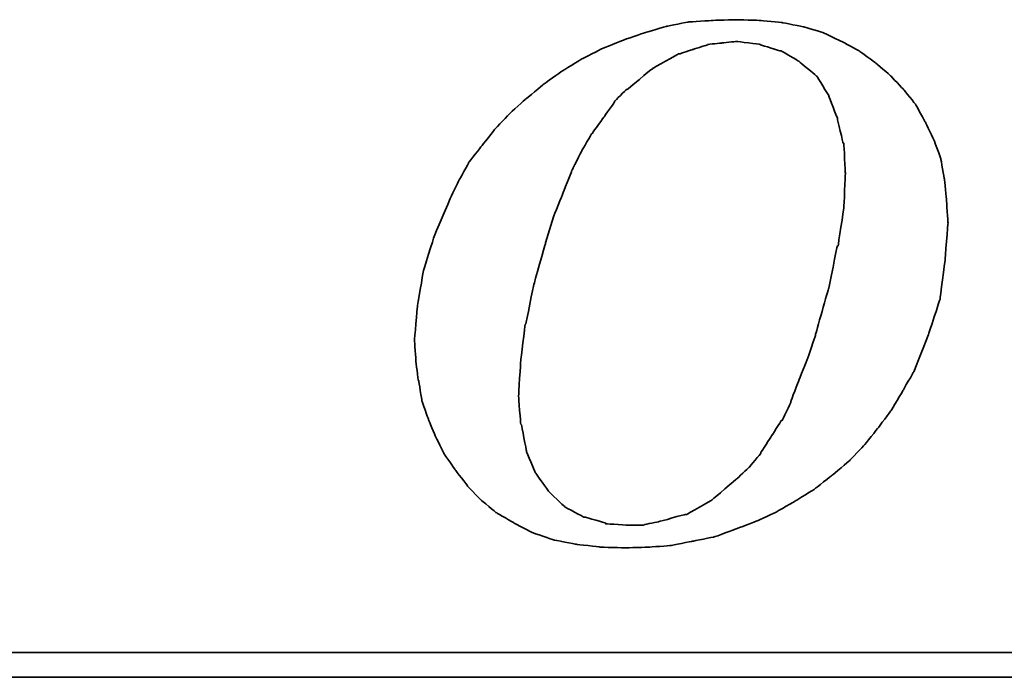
# Model space of a CAD drawing. Header units: millimetres. Extents: x 8 to 287, y -34 to 54.
# Tile 33 of 51: x 211.99 to 214.95, y -9.46 to -7.48. Entities that reach past the tile are written whole.
import ezdxf

# ---------------------------------------------------------------- set-up
doc = ezdxf.new("R2010")
doc.units = ezdxf.units.MM
doc.header["$LTSCALE"] = 0.15
doc.layers.add('DIM', color=4, linetype='CONTINUOUS')
doc.layers.add('layer 1', color=7, linetype='CONTINUOUS')

# ---------------------------------------------------------------- blocks, each defined once
blk = doc.blocks.new('TBI MOTION logo(完整正式版)')
at = {"layer": 'layer 1', "color": 22, "lineweight": 35}
for points, knots in [([(-11.34375, -6.98375), (-11.34375, -6.98375), (-10.91375, -7.43875), (-10.91375, -7.43875), (-10.91375, -7.43875), (-10.91375, -7.43875), (-10.38625, -7.87125), (-10.38625, -7.87125), (-10.38625, -7.87125), (-10.38625, -7.87125), (-9.81125, -8.20375), (-9.81125, -8.20375), (-9.81125, -8.20375), (-9.81125, -8.20375), (-9.21125, -8.51875), (-9.21125, -8.51875), (-9.21125, -8.51875), (-9.21125, -8.51875), (-8.51625, -8.75875), (-8.51625, -8.75875), (-8.51625, -8.75875), (-8.51625, -8.75875), (-7.77125, -8.90375), (-7.77125, -8.90375), (-7.77125, -8.90375), (-7.77125, -8.90375), (-6.97875, -8.99875), (-6.97875, -8.99875), (-6.97875, -8.99875), (-6.97875, -8.99875), (-6.14125, -9.02375), (-6.14125, -9.02375), (-6.14125, -9.02375), (-6.14125, -9.02375), (-5.37125, -8.99875), (-5.37125, -8.99875), (-5.37125, -8.99875), (-5.37125, -8.99875), (-4.65375, -8.94875), (-4.65375, -8.94875), (-4.65375, -8.94875), (-4.65375, -8.94875), (-3.93375, -8.80625), (-3.93375, -8.80625), (-3.93375, -8.80625), (-3.93375, -8.80625), (-3.21375, -8.66375), (-3.21375, -8.66375), (-3.21375, -8.66375), (-3.21375, -8.66375), (-2.49375, -8.39875), (-2.49375, -8.39875), (-2.49375, -8.39875), (-2.49375, -8.39875), (-1.79875, -8.13375), (-1.79875, -8.13375), (-1.79875, -8.13375), (-1.79875, -8.13375), (-1.17375, -7.84375), (-1.17375, -7.84375), (-1.17375, -7.84375), (-1.17375, -7.84375), (-0.52375, -7.46375), (-0.52375, -7.46375), (-0.52375, -7.46375), (-0.52375, -7.46375), (0.10124, -7.07875), (0.10124, -7.07875), (0.10124, -7.07875), (0.10124, -7.07875), (0.67625, -6.62375), (0.67625, -6.62375), (0.67625, -6.62375), (0.67625, -6.62375), (1.24874, -6.14375), (1.24874, -6.14375), (1.24874, -6.14375), (1.24874, -6.14375), (1.72874, -5.64125), (1.72874, -5.64125), (1.72874, -5.64125), (1.72874, -5.64125), (2.18624, -5.06375), (2.18624, -5.06375), (2.18624, -5.06375), (2.18624, -5.06375), (2.61625, -4.48874), (2.61625, -4.48874), (2.61625, -4.48874), (2.61625, -4.48874), (3.00125, -3.83874), (3.00125, -3.83874), (3.00125, -3.83874), (3.00125, -3.83874), (3.36124, -3.21374), (3.36124, -3.21374), (3.36124, -3.21374), (3.36124, -3.21374), (3.84374, -1.99125), (3.84374, -1.99125), (3.84374, -1.99125), (3.84374, -1.99125), (4.22625, -0.81875), (4.22625, -0.81875), (4.22625, -0.81875), (4.22625, -0.81875), (4.39125, 0.45624), (4.39125, 0.45624), (4.39125, 0.45624), (4.39125, 0.45624), (4.48874, 1.70124), (4.48874, 1.70124), (4.48874, 1.70124), (4.48874, 1.70124), (4.43874, 2.44625), (4.43874, 2.44625), (4.43874, 2.44625), (4.43874, 2.44625), (4.36874, 3.14125), (4.36874, 3.14125), (4.36874, 3.14125), (4.36874, 3.14125), (4.25125, 3.81125), (4.25125, 3.81125), (4.25125, 3.81125), (4.25125, 3.81125), (4.03124, 4.41125), (4.03124, 4.41125), (4.03124, 4.41125), (4.03124, 4.41125), (3.74374, 5.01125), (3.74374, 5.01125), (3.74374, 5.01125), (3.74374, 5.01125), (3.43124, 5.58875), (3.43124, 5.58875), (3.43124, 5.58875), (3.43124, 5.58875), (3.02625, 6.09125), (3.02625, 6.09125), (3.02625, 6.09125), (3.02625, 6.09125), (2.59374, 6.54875), (2.59374, 6.54875), (2.59374, 6.54875), (2.59374, 6.54875), (2.09124, 6.98125), (2.09124, 6.98125), (2.09124, 6.98125), (2.09124, 6.98125), (1.56124, 7.36625), (1.56124, 7.36625), (1.56124, 7.36625), (1.56124, 7.36625), (0.98624, 7.67625), (0.98624, 7.67625), (0.98624, 7.67625), (0.98624, 7.67625), (0.38624, 7.96375), (0.38624, 7.96375), (0.38624, 7.96375), (0.38624, 7.96375), (-0.25875, 8.15625), (-0.25875, 8.15625), (-0.25875, 8.15625), (-0.25875, 8.15625), (-0.98125, 8.30125), (-0.98125, 8.30125), (-0.98125, 8.30125), (-0.98125, 8.30125), (-1.70124, 8.37125), (-1.70124, 8.37125), (-1.70124, 8.37125), (-1.70124, 8.37125), (-2.49375, 8.39624), (-2.49375, 8.39624), (-2.49375, 8.39624), (-2.49375, 8.39624), (-3.28625, 8.37125), (-3.28625, 8.37125), (-3.28625, 8.37125), (-3.28625, 8.37125), (-4.05125, 8.32125), (-4.05125, 8.32125), (-4.05125, 8.32125), (-4.05125, 8.32125), (-4.77375, 8.18125), (-4.77375, 8.18125), (-4.77375, 8.18125), (-4.77375, 8.18125), (-5.51625, 7.96375), (-5.51625, 7.96375), (-5.51625, 7.96375), (-5.51625, 7.96375), (-6.21125, 7.72625), (-6.21125, 7.72625), (-6.21125, 7.72625), (-6.21125, 7.72625), (-6.92875, 7.43625), (-6.92875, 7.43625), (-6.92875, 7.43625), (-6.92875, 7.43625), (-7.57875, 7.10125), (-7.57875, 7.10125), (-7.57875, 7.10125), (-7.57875, 7.10125), (-8.24875, 6.69125), (-8.24875, 6.69125), (-8.24875, 6.69125), (-8.24875, 6.69125), (-8.84875, 6.26125), (-8.84875, 6.26125), (-8.84875, 6.26125), (-8.84875, 6.26125), (-9.42625, 5.78125), (-9.42625, 5.78125), (-9.42625, 5.78125), (-9.42625, 5.78125), (-9.95375, 5.30125), (-9.95375, 5.30125), (-9.95375, 5.30125), (-9.95375, 5.30125), (-10.43375, 4.79624), (-10.43375, 4.79624), (-10.43375, 4.79624), (-10.43375, 4.79624), (-10.88875, 4.22125), (-10.88875, 4.22125), (-10.88875, 4.22125), (-10.88875, 4.22125), (-11.29875, 3.69375), (-11.29875, 3.69375), (-11.29875, 3.69375), (-11.29875, 3.69375), (-11.63375, 3.09125), (-11.63375, 3.09125), (-11.63375, 3.09125), (-11.63375, 3.09125), (-11.91875, 2.49625), (-11.91875, 2.49625), (-11.91875, 2.49625), (-11.91875, 2.49625), (-12.44875, 1.24625), (-12.44875, 1.24625), (-12.44875, 1.24625), (-12.44875, 1.24625), (-12.80875, 0.06874), (-12.80875, 0.06874), (-12.80875, 0.06874), (-12.80875, 0.06874), (-12.99875, -1.07875), (-12.99875, -1.07875), (-12.99875, -1.07875), (-12.99875, -1.07875), (-13.09375, -2.18375), (-13.09375, -2.18375), (-13.09375, -2.18375), (-13.09375, -2.18375), (-13.04875, -2.85375), (-13.04875, -2.85375), (-13.04875, -2.85375), (-13.04875, -2.85375), (-12.97375, -3.50375), (-12.97375, -3.50375), (-12.97375, -3.50375), (-12.97375, -3.50375), (-12.95375, -3.50375), (-12.95375, -3.50375), (-12.95375, -3.50375), (-12.95375, -3.50375), (-12.85375, -4.17375), (-12.85375, -4.17375), (-12.85375, -4.17375), (-12.85375, -4.17375), (-12.63875, -4.77624), (-12.63875, -4.77624), (-12.63875, -4.77624), (-12.63875, -4.77624), (-12.39875, -5.35125), (-12.39875, -5.35125), (-12.39875, -5.35125), (-12.39875, -5.35125), (-12.11375, -5.92875), (-12.11375, -5.92875), (-12.11375, -5.92875), (-12.11375, -5.92875), (-11.75375, -6.45375), (-11.75375, -6.45375), (-11.75375, -6.45375), (-11.75375, -6.45375), (-11.34375, -6.98375), (-11.34375, -6.98375)], [0, 0, 0, 0, 0.01369863, 0.01369863, 0.01369863, 0.01369864, 0.02739726, 0.02739726, 0.02739726, 0.02739727, 0.04109589, 0.04109589, 0.04109589, 0.0410959, 0.05479452, 0.05479452, 0.05479452, 0.05479453, 0.06849315, 0.06849315, 0.06849315, 0.06849316, 0.08219178, 0.08219178, 0.08219178, 0.08219179, 0.09589041, 0.09589041, 0.09589041, 0.09589042, 0.10958904, 0.10958904, 0.10958904, 0.10958905, 0.12328767, 0.12328767, 0.12328767, 0.12328768, 0.1369863, 0.1369863, 0.1369863, 0.13698631, 0.15068493, 0.15068493, 0.15068493, 0.15068494, 0.16438356, 0.16438356, 0.16438356, 0.16438357, 0.17808219, 0.17808219, 0.17808219, 0.1780822, 0.19178082, 0.19178082, 0.19178082, 0.19178083, 0.20547945, 0.20547945, 0.20547945, 0.20547946, 0.21917808, 0.21917808, 0.21917808, 0.21917809, 0.23287671, 0.23287671, 0.23287671, 0.23287672, 0.24657534, 0.24657534, 0.24657534, 0.24657535, 0.26027397, 0.26027397, 0.26027397, 0.26027398, 0.2739726, 0.2739726, 0.2739726, 0.27397261, 0.28767123, 0.28767123, 0.28767123, 0.28767124, 0.30136986, 0.30136986, 0.30136986, 0.30136987, 0.31506849, 0.31506849, 0.31506849, 0.3150685, 0.32876712, 0.32876712, 0.32876712, 0.32876713, 0.34246575, 0.34246575, 0.34246575, 0.34246576, 0.35616438, 0.35616438, 0.35616438, 0.35616439, 0.36986301, 0.36986301, 0.36986301, 0.36986302, 0.38356164, 0.38356164, 0.38356164, 0.38356165, 0.39726027, 0.39726027, 0.39726027, 0.39726028, 0.4109589, 0.4109589, 0.4109589, 0.41095891, 0.42465753, 0.42465753, 0.42465753, 0.42465754, 0.43835616, 0.43835616, 0.43835616, 0.43835617, 0.45205479, 0.45205479, 0.45205479, 0.4520548, 0.46575342, 0.46575342, 0.46575342, 0.46575343, 0.47945205, 0.47945205, 0.47945205, 0.47945206, 0.49315068, 0.49315068, 0.49315068, 0.49315069, 0.50684932, 0.50684932, 0.50684932, 0.50684933, 0.52054795, 0.52054795, 0.52054795, 0.52054796, 0.53424658, 0.53424658, 0.53424658, 0.53424659, 0.54794521, 0.54794521, 0.54794521, 0.54794522, 0.56164384, 0.56164384, 0.56164384, 0.56164385, 0.57534247, 0.57534247, 0.57534247, 0.57534248, 0.5890411, 0.5890411, 0.5890411, 0.58904111, 0.60273973, 0.60273973, 0.60273973, 0.60273974, 0.61643836, 0.61643836, 0.61643836, 0.61643837, 0.63013699, 0.63013699, 0.63013699, 0.630137, 0.64383562, 0.64383562, 0.64383562, 0.64383563, 0.65753425, 0.65753425, 0.65753425, 0.65753426, 0.67123288, 0.67123288, 0.67123288, 0.67123289, 0.68493151, 0.68493151, 0.68493151, 0.68493152, 0.69863014, 0.69863014, 0.69863014, 0.69863015, 0.71232877, 0.71232877, 0.71232877, 0.71232878, 0.7260274, 0.7260274, 0.7260274, 0.72602741, 0.73972603, 0.73972603, 0.73972603, 0.73972604, 0.75342466, 0.75342466, 0.75342466, 0.75342467, 0.76712329, 0.76712329, 0.76712329, 0.7671233, 0.78082192, 0.78082192, 0.78082192, 0.78082193, 0.79452055, 0.79452055, 0.79452055, 0.79452056, 0.80821918, 0.80821918, 0.80821918, 0.80821919, 0.82191781, 0.82191781, 0.82191781, 0.82191782, 0.83561644, 0.83561644, 0.83561644, 0.83561645, 0.84931507, 0.84931507, 0.84931507, 0.84931508, 0.8630137, 0.8630137, 0.8630137, 0.86301371, 0.87671233, 0.87671233, 0.87671233, 0.87671234, 0.89041096, 0.89041096, 0.89041096, 0.89041097, 0.90410959, 0.90410959, 0.90410959, 0.9041096, 0.91780822, 0.91780822, 0.91780822, 0.91780823, 0.93150685, 0.93150685, 0.93150685, 0.93150686, 0.94520548, 0.94520548, 0.94520548, 0.94520549, 0.95890411, 0.95890411, 0.95890411, 0.95890412, 0.97260274, 0.97260274, 0.97260274, 0.97260275, 0.98630137, 0.98630137, 0.98630137, 0.98630138, 1, 1, 1, 1]), ([(-8.77875, 1.03124), (-8.77875, 1.03124), (-8.51625, 1.89625), (-8.51625, 1.89625), (-8.51625, 1.89625), (-8.51625, 1.89625), (-8.20375, 2.66375), (-8.20375, 2.66375), (-8.20375, 2.66375), (-8.20375, 2.66375), (-7.91625, 3.38125), (-7.91625, 3.38125), (-7.91625, 3.38125), (-7.91625, 3.38125), (-7.91625, 3.40624), (-7.91625, 3.40624), (-7.91625, 3.40624), (-7.91625, 3.40624), (-7.57875, 4.07624), (-7.57875, 4.07624), (-7.57875, 4.07624), (-7.57875, 4.07624), (-7.24375, 4.65125), (-7.24375, 4.65125), (-7.24375, 4.65125), (-7.24375, 4.65125), (-7.21875, 4.65125), (-7.21875, 4.65125), (-7.21875, 4.65125), (-7.21875, 4.65125), (-7.21875, 4.67624), (-7.21875, 4.67624), (-7.21875, 4.67624), (-7.21875, 4.67624), (-6.83625, 5.20375), (-6.83625, 5.20375), (-6.83625, 5.20375), (-6.83625, 5.20375), (-6.49875, 5.68625), (-6.49875, 5.68625), (-6.49875, 5.68625), (-6.49875, 5.68625), (-6.49875, 5.70625), (-6.49875, 5.70625), (-6.49875, 5.70625), (-6.49875, 5.70625), (-6.11625, 6.09125), (-6.11625, 6.09125), (-6.11625, 6.09125), (-6.11625, 6.09125), (-6.09125, 6.09125), (-6.09125, 6.09125), (-6.09125, 6.09125), (-6.09125, 6.09125), (-5.27375, 6.76625), (-5.27375, 6.76625), (-5.27375, 6.76625), (-5.27375, 6.76625), (-5.24875, 6.76625), (-5.24875, 6.76625), (-5.24875, 6.76625), (-5.24875, 6.76625), (-5.24875, 6.78625), (-5.24875, 6.78625), (-5.24875, 6.78625), (-5.24875, 6.78625), (-4.38875, 7.26624), (-4.38875, 7.26624), (-4.38875, 7.26624), (-4.38875, 7.26624), (-4.36125, 7.26624), (-4.36125, 7.26624), (-4.36125, 7.26624), (-4.36125, 7.26624), (-3.93375, 7.41125), (-3.93375, 7.41125), (-3.93375, 7.41125), (-3.93375, 7.41125), (-3.47375, 7.55625), (-3.47375, 7.55625), (-3.47375, 7.55625), (-3.47375, 7.55625), (-3.45375, 7.55625), (-3.45375, 7.55625), (-3.45375, 7.55625), (-3.45375, 7.55625), (-3.42875, 7.58124), (-3.42875, 7.58124), (-3.42875, 7.58124), (-3.42875, 7.58124), (-2.97375, 7.62625), (-2.97375, 7.62625), (-2.97375, 7.62625), (-2.97375, 7.62625), (-2.49375, 7.67625), (-2.49375, 7.67625), (-2.49375, 7.67625), (-2.49375, 7.67625), (-2.46875, 7.67625), (-2.46875, 7.67625), (-2.46875, 7.67625), (-2.46875, 7.67625), (-1.70124, 7.58124), (-1.70124, 7.58124), (-1.70124, 7.58124), (-1.70124, 7.58124), (-1.67875, 7.55625), (-1.67875, 7.55625), (-1.67875, 7.55625), (-1.67875, 7.55625), (-1.65375, 7.55625), (-1.65375, 7.55625), (-1.65375, 7.55625), (-1.65375, 7.55625), (-1.03125, 7.36625), (-1.03125, 7.36625), (-1.03125, 7.36625), (-1.03125, 7.36625), (-1.00625, 7.36625), (-1.00625, 7.36625), (-1.00625, 7.36625), (-1.00625, 7.36625), (-0.43124, 7.02624), (-0.43124, 7.02624), (-0.43124, 7.02624), (-0.43124, 7.02624), (-0.40625, 7.00624), (-0.40625, 7.00624), (-0.40625, 7.00624), (-0.40625, 7.00624), (0.12124, 6.57124), (0.12124, 6.57124), (0.12124, 6.57124), (0.12124, 6.57124), (0.14624, 6.54875), (0.14624, 6.54875), (0.14624, 6.54875), (0.14624, 6.54875), (0.17124, 6.52375), (0.17124, 6.52375), (0.17124, 6.52375), (0.17124, 6.52375), (0.55625, 5.89875), (0.55625, 5.89875), (0.55625, 5.89875), (0.55625, 5.89875), (0.55625, 5.87625), (0.55625, 5.87625), (0.55625, 5.87625), (0.55625, 5.87625), (0.84124, 5.15625), (0.84124, 5.15625), (0.84124, 5.15625), (0.84124, 5.15625), (0.84124, 5.13125), (0.84124, 5.13125), (0.84124, 5.13125), (0.84124, 5.13125), (1.03624, 4.31875), (1.03624, 4.31875), (1.03624, 4.31875), (1.03624, 4.31875), (1.05624, 4.31875), (1.05624, 4.31875), (1.05624, 4.31875), (1.05624, 4.31875), (1.05624, 4.29125), (1.05624, 4.29125), (1.05624, 4.29125), (1.05624, 4.29125), (1.10625, 3.33125), (1.10625, 3.33125), (1.10625, 3.33125), (1.10625, 3.33125), (1.10625, 3.30875), (1.10625, 3.30875), (1.10625, 3.30875), (1.10625, 3.30875), (1.05624, 2.20624), (1.05624, 2.20624), (1.05624, 2.20624), (1.05624, 2.20624), (1.05624, 2.18124), (1.05624, 2.18124), (1.05624, 2.18124), (1.05624, 2.18124), (0.86624, 0.93624), (0.86624, 0.93624), (0.86624, 0.93624), (0.86624, 0.93624), (0.84124, 0.93624), (0.84124, 0.93624), (0.84124, 0.93624), (0.84124, 0.93624), (0.55625, -0.45874), (0.55625, -0.45874), (0.55625, -0.45874), (0.55625, -0.45874), (0.12124, -1.99125), (0.12124, -1.99125), (0.12124, -1.99125), (0.12124, -1.99125), (0.12124, -2.01874), (0.12124, -2.01874), (0.12124, -2.01874), (0.12124, -2.01874), (-0.13874, -2.78375), (-0.13874, -2.78375), (-0.13874, -2.78375), (-0.13874, -2.78375), (-0.43124, -3.50375), (-0.43124, -3.50375), (-0.43124, -3.50375), (-0.43124, -3.50375), (-0.69375, -4.19875), (-0.69375, -4.19875), (-0.69375, -4.19875), (-0.69375, -4.19875), (-0.69375, -4.22375), (-0.69375, -4.22375), (-0.69375, -4.22375), (-0.69375, -4.22375), (-0.98125, -4.82374), (-0.98125, -4.82374), (-0.98125, -4.82374), (-0.98125, -4.82374), (-1.00625, -4.82374), (-1.00625, -4.82374), (-1.00625, -4.82374), (-1.00625, -4.82374), (-1.33875, -5.35125), (-1.33875, -5.35125), (-1.33875, -5.35125), (-1.33875, -5.35125), (-1.67875, -5.87875), (-1.67875, -5.87875), (-1.67875, -5.87875), (-1.67875, -5.87875), (-1.67875, -5.90375), (-1.67875, -5.90375), (-1.67875, -5.90375), (-1.67875, -5.90375), (-2.05875, -6.35875), (-2.05875, -6.35875), (-2.05875, -6.35875), (-2.05875, -6.35875), (-2.08375, -6.38375), (-2.08375, -6.38375), (-2.08375, -6.38375), (-2.08375, -6.38375), (-2.46875, -6.74375), (-2.46875, -6.74375), (-2.46875, -6.74375), (-2.46875, -6.74375), (-3.25875, -7.41625), (-3.25875, -7.41625), (-3.25875, -7.41625), (-3.25875, -7.41625), (-3.28625, -7.43875), (-3.28625, -7.43875), (-3.28625, -7.43875), (-3.28625, -7.43875), (-4.12375, -7.91875), (-4.12375, -7.91875), (-4.12375, -7.91875), (-4.12375, -7.91875), (-4.14875, -7.91875), (-4.14875, -7.91875), (-4.14875, -7.91875), (-4.14875, -7.91875), (-4.17125, -7.91875), (-4.17125, -7.91875), (-4.17125, -7.91875), (-4.17125, -7.91875), (-5.03375, -8.15875), (-5.03375, -8.15875), (-5.03375, -8.15875), (-5.03375, -8.15875), (-5.51625, -8.25625), (-5.51625, -8.25625), (-5.51625, -8.25625), (-5.51625, -8.25625), (-5.54125, -8.27875), (-5.54125, -8.27875), (-5.54125, -8.27875), (-5.54125, -8.27875), (-5.56375, -8.27875), (-5.56375, -8.27875), (-5.56375, -8.27875), (-5.56375, -8.27875), (-5.99625, -8.27875), (-5.99625, -8.27875), (-5.99625, -8.27875), (-5.99625, -8.27875), (-6.76375, -8.23125), (-6.76375, -8.23125), (-6.76375, -8.23125), (-6.76375, -8.23125), (-6.78875, -8.23125), (-6.78875, -8.23125), (-6.78875, -8.23125), (-6.78875, -8.23125), (-6.78875, -8.20375), (-6.78875, -8.20375), (-6.78875, -8.20375), (-6.78875, -8.20375), (-7.45875, -8.01375), (-7.45875, -8.01375), (-7.45875, -8.01375), (-7.45875, -8.01375), (-7.48375, -8.01375), (-7.48375, -8.01375), (-7.48375, -8.01375), (-7.48375, -8.01375), (-7.50875, -8.01375), (-7.50875, -8.01375), (-7.50875, -8.01375), (-7.50875, -8.01375), (-8.13125, -7.67875), (-8.13125, -7.67875), (-8.13125, -7.67875), (-8.13125, -7.67875), (-8.15625, -7.65375), (-8.15625, -7.65375), (-8.15625, -7.65375), (-8.15625, -7.65375), (-8.65875, -7.17375), (-8.65875, -7.17375), (-8.65875, -7.17375), (-8.65875, -7.17375), (-8.68375, -7.14875), (-8.68375, -7.14875), (-8.68375, -7.14875), (-8.68375, -7.14875), (-9.08875, -6.57375), (-9.08875, -6.57375), (-9.08875, -6.57375), (-9.08875, -6.57375), (-9.11375, -6.54875), (-9.11375, -6.54875), (-9.11375, -6.54875), (-9.11375, -6.54875), (-9.11375, -6.52875), (-9.11375, -6.52875), (-9.11375, -6.52875), (-9.11375, -6.52875), (-9.40375, -5.85375), (-9.40375, -5.85375), (-9.40375, -5.85375), (-9.40375, -5.85375), (-9.40375, -5.82875), (-9.40375, -5.82875), (-9.40375, -5.82875), (-9.40375, -5.82875), (-9.56875, -4.96875), (-9.56875, -4.96875), (-9.56875, -4.96875), (-9.56875, -4.96875), (-9.59375, -4.94375), (-9.59375, -4.94375), (-9.59375, -4.94375), (-9.59375, -4.94375), (-9.66375, -4.03375), (-9.66375, -4.03375), (-9.66375, -4.03375), (-9.66375, -4.03375), (-9.66375, -4.00875), (-9.66375, -4.00875), (-9.66375, -4.00875), (-9.66375, -4.00875), (-9.59375, -2.85375), (-9.59375, -2.85375), (-9.59375, -2.85375), (-9.59375, -2.85375), (-9.45125, -1.65875), (-9.45125, -1.65875), (-9.45125, -1.65875), (-9.45125, -1.65875), (-9.42625, -1.63375), (-9.42625, -1.63375), (-9.42625, -1.63375), (-9.42625, -1.63375), (-9.16125, -0.33875), (-9.16125, -0.33875), (-9.16125, -0.33875), (-9.16125, -0.33875), (-8.77875, 1.00624), (-8.77875, 1.00624), (-8.77875, 1.00624), (-8.77875, 1.00624), (-8.77875, 1.03124), (-8.77875, 1.03124)], [0, 0, 0, 0, 0.01020408, 0.01020408, 0.01020408, 0.01020409, 0.02040816, 0.02040816, 0.02040816, 0.02040817, 0.03061224, 0.03061224, 0.03061224, 0.03061225, 0.04081633, 0.04081633, 0.04081633, 0.04081634, 0.05102041, 0.05102041, 0.05102041, 0.05102042, 0.06122449, 0.06122449, 0.06122449, 0.0612245, 0.07142857, 0.07142857, 0.07142857, 0.07142858, 0.08163265, 0.08163265, 0.08163265, 0.08163266, 0.09183673, 0.09183673, 0.09183673, 0.09183674, 0.10204082, 0.10204082, 0.10204082, 0.10204083, 0.1122449, 0.1122449, 0.1122449, 0.11224491, 0.12244898, 0.12244898, 0.12244898, 0.12244899, 0.13265306, 0.13265306, 0.13265306, 0.13265307, 0.14285714, 0.14285714, 0.14285714, 0.14285715, 0.15306122, 0.15306122, 0.15306122, 0.15306123, 0.16326531, 0.16326531, 0.16326531, 0.16326532, 0.17346939, 0.17346939, 0.17346939, 0.1734694, 0.18367347, 0.18367347, 0.18367347, 0.18367348, 0.19387755, 0.19387755, 0.19387755, 0.19387756, 0.20408163, 0.20408163, 0.20408163, 0.20408164, 0.21428571, 0.21428571, 0.21428571, 0.21428572, 0.2244898, 0.2244898, 0.2244898, 0.22448981, 0.23469388, 0.23469388, 0.23469388, 0.23469389, 0.24489796, 0.24489796, 0.24489796, 0.24489797, 0.25510204, 0.25510204, 0.25510204, 0.25510205, 0.26530612, 0.26530612, 0.26530612, 0.26530613, 0.2755102, 0.2755102, 0.2755102, 0.27551021, 0.28571429, 0.28571429, 0.28571429, 0.2857143, 0.29591837, 0.29591837, 0.29591837, 0.29591838, 0.30612245, 0.30612245, 0.30612245, 0.30612246, 0.31632653, 0.31632653, 0.31632653, 0.31632654, 0.32653061, 0.32653061, 0.32653061, 0.32653062, 0.33673469, 0.33673469, 0.33673469, 0.3367347, 0.34693878, 0.34693878, 0.34693878, 0.34693879, 0.35714286, 0.35714286, 0.35714286, 0.35714287, 0.36734694, 0.36734694, 0.36734694, 0.36734695, 0.37755102, 0.37755102, 0.37755102, 0.37755103, 0.3877551, 0.3877551, 0.3877551, 0.38775511, 0.39795918, 0.39795918, 0.39795918, 0.39795919, 0.40816327, 0.40816327, 0.40816327, 0.40816328, 0.41836735, 0.41836735, 0.41836735, 0.41836736, 0.42857143, 0.42857143, 0.42857143, 0.42857144, 0.43877551, 0.43877551, 0.43877551, 0.43877552, 0.44897959, 0.44897959, 0.44897959, 0.4489796, 0.45918367, 0.45918367, 0.45918367, 0.45918368, 0.46938776, 0.46938776, 0.46938776, 0.46938777, 0.47959184, 0.47959184, 0.47959184, 0.47959185, 0.48979592, 0.48979592, 0.48979592, 0.48979593, 0.5, 0.5, 0.5, 0.50000001, 0.51020408, 0.51020408, 0.51020408, 0.51020409, 0.52040816, 0.52040816, 0.52040816, 0.52040817, 0.53061224, 0.53061224, 0.53061224, 0.53061225, 0.54081633, 0.54081633, 0.54081633, 0.54081634, 0.55102041, 0.55102041, 0.55102041, 0.55102042, 0.56122449, 0.56122449, 0.56122449, 0.5612245, 0.57142857, 0.57142857, 0.57142857, 0.57142858, 0.58163265, 0.58163265, 0.58163265, 0.58163266, 0.59183673, 0.59183673, 0.59183673, 0.59183674, 0.60204082, 0.60204082, 0.60204082, 0.60204083, 0.6122449, 0.6122449, 0.6122449, 0.61224491, 0.62244898, 0.62244898, 0.62244898, 0.62244899, 0.63265306, 0.63265306, 0.63265306, 0.63265307, 0.64285714, 0.64285714, 0.64285714, 0.64285715, 0.65306122, 0.65306122, 0.65306122, 0.65306123, 0.66326531, 0.66326531, 0.66326531, 0.66326532, 0.67346939, 0.67346939, 0.67346939, 0.6734694, 0.68367347, 0.68367347, 0.68367347, 0.68367348, 0.69387755, 0.69387755, 0.69387755, 0.69387756, 0.70408163, 0.70408163, 0.70408163, 0.70408164, 0.71428571, 0.71428571, 0.71428571, 0.71428572, 0.7244898, 0.7244898, 0.7244898, 0.72448981, 0.73469388, 0.73469388, 0.73469388, 0.73469389, 0.74489796, 0.74489796, 0.74489796, 0.74489797, 0.75510204, 0.75510204, 0.75510204, 0.75510205, 0.76530612, 0.76530612, 0.76530612, 0.76530613, 0.7755102, 0.7755102, 0.7755102, 0.77551021, 0.78571429, 0.78571429, 0.78571429, 0.7857143, 0.79591837, 0.79591837, 0.79591837, 0.79591838, 0.80612245, 0.80612245, 0.80612245, 0.80612246, 0.81632653, 0.81632653, 0.81632653, 0.81632654, 0.82653061, 0.82653061, 0.82653061, 0.82653062, 0.83673469, 0.83673469, 0.83673469, 0.8367347, 0.84693878, 0.84693878, 0.84693878, 0.84693879, 0.85714286, 0.85714286, 0.85714286, 0.85714287, 0.86734694, 0.86734694, 0.86734694, 0.86734695, 0.87755102, 0.87755102, 0.87755102, 0.87755103, 0.8877551, 0.8877551, 0.8877551, 0.88775511, 0.89795918, 0.89795918, 0.89795918, 0.89795919, 0.90816327, 0.90816327, 0.90816327, 0.90816328, 0.91836735, 0.91836735, 0.91836735, 0.91836736, 0.92857143, 0.92857143, 0.92857143, 0.92857144, 0.93877551, 0.93877551, 0.93877551, 0.93877552, 0.94897959, 0.94897959, 0.94897959, 0.9489796, 0.95918367, 0.95918367, 0.95918367, 0.95918368, 0.96938776, 0.96938776, 0.96938776, 0.96938777, 0.97959184, 0.97959184, 0.97959184, 0.97959185, 0.98979592, 0.98979592, 0.98979592, 0.98979593, 1, 1, 1, 1]), ([(75.90875, -9.47875), (75.90875, -9.47875), (75.90875, -12.28625), (75.90875, -12.28625), (75.90875, -12.28625), (75.90875, -12.28625), (75.90875, -12.47875), (75.90875, -12.47875), (75.90875, -12.47875), (75.90875, -12.47875), (75.71625, -12.47875), (75.71625, -12.47875), (75.71625, -12.47875), (75.71625, -12.47875), (-88.32875, -12.47875), (-88.32875, -12.47875), (-88.32875, -12.47875), (-88.32875, -12.47875), (-88.32875, -13.29375), (-88.32875, -13.29375), (-88.32875, -13.29375), (-88.32875, -13.29375), (82.89125, -13.29375), (82.89125, -13.29375), (82.89125, -13.29375), (82.89125, -13.29375), (75.90875, -9.47875), (75.90875, -9.47875)], [0, 0, 0, 0, 0.14285714, 0.14285714, 0.14285714, 0.14285715, 0.28571429, 0.28571429, 0.28571429, 0.2857143, 0.42857143, 0.42857143, 0.42857143, 0.42857144, 0.57142857, 0.57142857, 0.57142857, 0.57142858, 0.71428571, 0.71428571, 0.71428571, 0.71428572, 0.85714286, 0.85714286, 0.85714286, 0.85714287, 1, 1, 1, 1])]:
    blk.add_open_spline(points, degree=3, knots=knots, dxfattribs=at)

msp = doc.modelspace()

# ---------------------------------------------------------------- block references
at = {"layer": 'DIM', "color": 0, "xscale": 0.0912171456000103, "yscale": 0.0912171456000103, "zscale": 0.0912171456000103}
msp.add_blockref('TBI MOTION logo(完整正式版)', (214.3729, -8.2475), dxfattribs=at)

doc.saveas('drawing.dxf')
